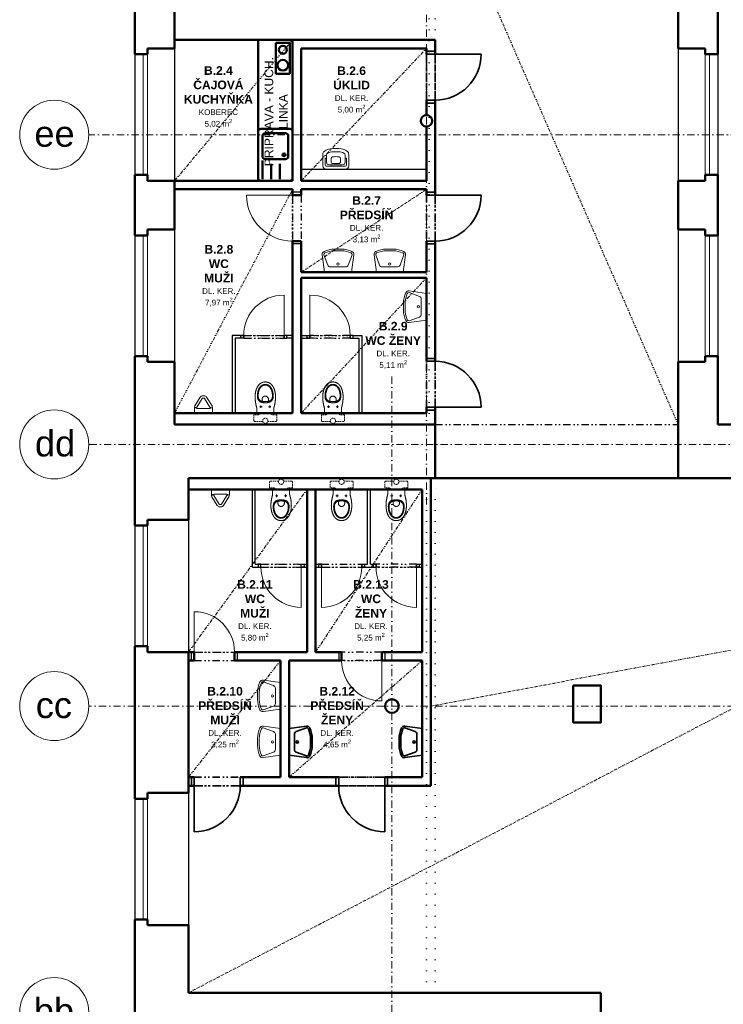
# Model space of a CAD drawing. Header units: millimetres. Extents: x 887082 to 1346431, y -219716 to -98064.
# Tile 19 of 37: x 1058884 to 1071109, y -171246 to -154126. Entities that reach past the tile are written whole.
import ezdxf

# ---------------------------------------------------------------- set-up
doc = ezdxf.new("R2010")
doc.units = ezdxf.units.MM
doc.header["$LTSCALE"] = 10
for name, pattern in [('DASHDOT', [25.4, 12.7, -6.35, 0, -6.35]), ('DASHED', [19.05, 12.7, -6.35]), ('DIVIDE', [31.75, 12.7, -6.35, 0, -6.35, 0, -6.35]), ('DIVIDE2', [15.875, 6.35, -3.175, 0, -3.175, 0, -3.175]), ('DOT', [6.35, 0, -6.35])]:
    doc.linetypes.add(name, pattern=pattern)
for name, color, linetype, lineweight in [('CKBB0_12', 84, 'Continuous', 9), ('CKDVERE_', 7, 'Continuous', 15), ('CKDVERE_NADROVINOU', 1, 'DIVIDE', 18), ('CKDVERE_ZARUBNE_LISOVANE', 7, 'Continuous', 25), ('CKOKNA', 1, 'Continuous', 9), ('CKSTENY_OSY', 1, 'DASHDOT', 15), ('CKSTENY_REZ', 6, 'Continuous', 50), ('CKTEXTY_MALE', 3, 'Continuous', 25), ('CKTEXTY_STREDNI', 6, 'Continuous', 50), ('S-GRID-IDEN', 7, 'Continuous', 9), ('TP_bourané_kce', 7, 'DOT', 15), ('TP_podhledy', 1, 'DIVIDE2', 15)]:
    doc.layers.add(name, color=color, linetype=linetype, lineweight=lineweight)
doc.layers.add('CKDVERE_DORAZ', color=7, linetype='DOT', lineweight=25, plot=False)
doc.layers.add('TP_skryté_1', color=21, linetype='Continuous', lineweight=50, plot=False)
doc.layers.add('CKSTENY_NADROVINOU', color=7, linetype='DIVIDE')
doc.layers.add('CKSTENY_PODROVINOU', color=7, linetype='Continuous')
doc.styles.add('Arial_1', font='arial.ttf', dxfattribs={"height": 450})
doc.styles.add('TOP_ARIAL_CE', font='arial.ttf', dxfattribs={"height": 100})

# ---------------------------------------------------------------- blocks, each defined once
blk = doc.blocks.new('Pisoáry')
at = {"color": 0, "linetype": 'ByBlock', "lineweight": -2}
blk.add_lwpolyline([(211, 0), (-101, 0), (-101, -98, 0.131062), (-94, -124), (0, -276, 0.260841), (43, -300), (55, -300), (67, -300, 0.260841), (110, -276), (203, -124, 0.131062), (211, -98)], format="xyb", close=True, dxfattribs=at)
for points in [[(-80, -104, -0.464362), (-75, -85, -0.102113), (-42, -78), (55, -78), (151, -78, -0.102113), (184, -85, -0.464362), (190, -104)], [(-61, -81), (-61, -98, 0.138418), (-59, -103), (34, -255, 0.260841), (43, -260), (55, -260), (67, -260, 0.260841), (75, -255), (169, -103, 0.138418), (170, -98), (170, -81)]]:
    blk.add_lwpolyline(points, format="xyb", dxfattribs=at)
blk = doc.blocks.new('SANITEC - Závěsné klozety')
at = {"color": 0, "linetype": 'ByBlock', "lineweight": -2}
for points in [[(-142, 0), (-146, 0), (-148, -2), (-148, -5), (-147, -77), (-147, -79), (-147, -80), (-148, -82), (-148, -84), (-148, -87), (-149, -89), (-149, -92), (-150, -94), (-151, -97), (-151, -100), (-152, -103), (-153, -107), (-154, -110), (-155, -114), (-156, -118), (-157, -122), (-158, -126), (-159, -130), (-160, -134), (-161, -139), (-162, -144), (-163, -148), (-164, -153), (-165, -158), (-166, -164), (-167, -169), (-168, -174), (-169, -180), (-170, -186), (-171, -192), (-172, -198), (-173, -204), (-173, -210), (-174, -216), (-175, -223), (-175, -229), (-176, -236), (-176, -243), (-177, -249), (-177, -256), (-177, -264), (-177, -271), (-178, -278), (-177, -282), (-177, -286), (-177, -290), (-177, -295), (-177, -299), (-177, -303), (-177, -307), (-176, -311), (-176, -316), (-176, -320), (-175, -324), (-175, -329), (-174, -333), (-174, -337), (-173, -341), (-172, -346), (-172, -350), (-171, -354), (-170, -359), (-169, -363), (-168, -367), (-168, -372), (-167, -376), (-166, -380), (-165, -384), (-163, -388), (-162, -393), (-161, -397), (-160, -401), (-158, -405), (-157, -409), (-156, -413), (-154, -417), (-153, -421), (-151, -425), (-149, -429), (-148, -433), (-146, -437), (-144, -441), (-142, -445), (-141, -448), (-139, -452), (-137, -456), (-134, -459), (-132, -463), (-130, -466), (-128, -470), (-126, -473), (-123, -476), (-121, -479), (-118, -483), (-116, -486), (-113, -489), (-111, -492), (-108, -495), (-105, -498), (-102, -500), (-99, -503), (-96, -506), (-93, -508), (-90, -511), (-87, -513), (-84, -515), (-80, -517), (-77, -519), (-74, -521), (-70, -523), (-67, -525), (-63, -527), (-59, -529), (-55, -530), (-52, -532), (-48, -533), (-44, -534), (-40, -535), (-36, -536), (-31, -537), (-27, -538), (-23, -538), (-18, -539), (-14, -539), (-9, -540), (-5, -540), (0, -540), (5, -540), (9, -540), (14, -539), (18, -539), (23, -538), (27, -538), (31, -537), (36, -536), (40, -535), (44, -534), (48, -533), (52, -532), (55, -530), (59, -529), (63, -527), (67, -525), (70, -523), (74, -521), (77, -519), (80, -517), (84, -515), (87, -513), (90, -511), (93, -508), (96, -506), (99, -503), (102, -500), (105, -498), (108, -495), (111, -492), (113, -489), (116, -486), (118, -483), (121, -479), (123, -476), (126, -473), (128, -470), (130, -466), (132, -463), (134, -459), (137, -456), (139, -452), (141, -448), (142, -445), (144, -441), (146, -437), (148, -433), (149, -429), (151, -425), (153, -421), (154, -417), (156, -413), (157, -409), (158, -405), (160, -401), (161, -397), (162, -393), (163, -388), (165, -384), (166, -380), (167, -376), (168, -372), (168, -367), (169, -363), (170, -359), (171, -354), (172, -350), (172, -346), (173, -341), (174, -337), (174, -333), (175, -329), (175, -324), (176, -320), (176, -316), (176, -311), (177, -307), (177, -303), (177, -299), (177, -295), (177, -290), (177, -286), (177, -282), (178, -278), (178, -278), (177, -271), (177, -264), (177, -256), (177, -249), (176, -243), (176, -236), (175, -229), (175, -223), (174, -216), (173, -210), (173, -204), (172, -198), (171, -192), (170, -186), (169, -180), (168, -174), (167, -169), (166, -164), (165, -158), (164, -153), (163, -148), (162, -144), (161, -139), (160, -134), (159, -130), (158, -126), (157, -122), (156, -118), (155, -114), (154, -110), (153, -107), (152, -103), (151, -100), (151, -97), (150, -94), (149, -92), (149, -89), (148, -87), (148, -84), (148, -82), (147, -80), (147, -79), (147, -77), (148, -5), (148, -2), (146, 0), (142, 0), (0, 0)], [(-70, -106), (-70, -106), (-70, -106), (-71, -106), (-71, -106), (-71, -106), (-71, -105), (-71, -105), (-71, -105), (-71, -105), (-71, -105), (-71, -105), (-71, -105), (-71, -105), (-71, -104), (-72, -104), (-72, -104), (-72, -104), (-72, -104), (-72, -104), (-72, -104), (-72, -104), (-72, -104), (-72, -103), (-73, -103), (-73, -103), (-73, -103), (-73, -103), (-73, -103), (-73, -103), (-73, -103), (-73, -103), (-74, -103), (-74, -103), (-74, -103), (-74, -103), (-74, -102), (-74, -102), (-74, -102), (-75, -102), (-75, -102), (-75, -102), (-75, -102), (-75, -102), (-75, -102), (-75, -102), (-76, -102), (-76, -102), (-76, -102), (-76, -102), (-76, -102), (-76, -102), (-77, -102), (-77, -102), (-77, -102), (-77, -102), (-77, -102), (-77, -102), (-78, -102), (-78, -102), (-78, -102), (-78, -102), (-78, -102), (-78, -102), (-78, -102), (-79, -102), (-79, -102), (-79, -102), (-79, -102), (-79, -102), (-79, -102), (-79, -102), (-80, -102), (-80, -102), (-80, -102), (-80, -102), (-80, -102), (-80, -102), (-81, -102), (-81, -102), (-81, -102), (-81, -103), (-81, -103), (-81, -103), (-81, -103), (-81, -103), (-82, -103), (-82, -103), (-82, -103), (-82, -103), (-82, -103), (-82, -103), (-82, -103), (-83, -103), (-83, -104), (-83, -104), (-83, -104), (-83, -104), (-83, -104), (-83, -104), (-83, -104), (-83, -104), (-84, -104), (-84, -105), (-84, -105), (-84, -105), (-84, -105), (-84, -105), (-84, -105), (-84, -105), (-84, -105), (-84, -106), (-84, -106), (-85, -106), (-85, -106), (-85, -106), (-85, -106), (-85, -106), (-85, -107), (-85, -107), (-85, -107), (-85, -107), (-85, -107), (-85, -107), (-85, -107), (-85, -108), (-85, -108), (-85, -108), (-85, -108), (-85, -108), (-85, -108), (-85, -108), (-85, -109), (-85, -109), (-85, -109), (-86, -109), (-86, -109), (-86, -109), (-86, -110), (-86, -110), (-86, -110), (-86, -110), (-86, -110), (-86, -110), (-85, -110), (-85, -111), (-85, -111), (-85, -111), (-85, -111), (-85, -111), (-85, -111), (-85, -112), (-85, -112), (-85, -112), (-85, -112), (-85, -112), (-85, -112), (-85, -112), (-85, -113), (-85, -113), (-85, -113), (-85, -113), (-85, -113), (-85, -113), (-85, -113), (-85, -114), (-84, -114), (-84, -114), (-84, -114), (-84, -114), (-84, -114), (-84, -114), (-84, -114), (-84, -115), (-84, -115), (-84, -115), (-84, -115), (-83, -115), (-83, -115), (-83, -115), (-83, -115), (-83, -116), (-83, -116), (-83, -116), (-83, -116), (-83, -116), (-82, -116), (-82, -116), (-82, -116), (-82, -116), (-82, -116), (-82, -116), (-82, -117), (-82, -117), (-81, -117), (-81, -117), (-81, -117), (-81, -117), (-81, -117), (-81, -117), (-81, -117), (-80, -117), (-80, -117), (-80, -117), (-80, -117), (-80, -117), (-80, -117), (-80, -117), (-79, -117), (-79, -118), (-79, -118), (-79, -118), (-79, -118), (-79, -118), (-78, -118), (-78, -118), (-78, -118), (-78, -118), (-78, -118), (-78, -118), (-78, -118), (-77, -118), (-77, -118), (-77, -118), (-77, -118), (-77, -118), (-77, -118), (-76, -118), (-76, -118), (-76, -118), (-76, -118), (-76, -118), (-76, -117), (-76, -117), (-75, -117), (-75, -117), (-75, -117), (-75, -117), (-75, -117), (-75, -117), (-74, -117), (-74, -117), (-74, -117), (-74, -117), (-74, -117), (-74, -117), (-74, -117), (-74, -117), (-73, -117), (-73, -116), (-73, -116), (-73, -116), (-73, -116), (-73, -116), (-73, -116), (-72, -116), (-72, -116), (-72, -116), (-72, -116), (-72, -116), (-72, -115), (-72, -115), (-72, -115), (-72, -115), (-71, -115), (-71, -115), (-71, -115), (-71, -115), (-71, -114), (-71, -114), (-71, -114), (-71, -114), (-71, -114), (-71, -114), (-71, -114), (-71, -114), (-70, -113), (-70, -113), (-70, -113), (-70, -113), (-70, -113), (-70, -113), (-70, -113), (-70, -112), (-70, -112), (-70, -112), (-70, -112), (-70, -112), (-70, -112), (-70, -112), (-70, -111), (-70, -111), (-70, -111), (-70, -111), (-70, -111), (-70, -111), (-70, -111), (-70, -110), (-70, -110), (-70, -110), (-70, -110), (-70, -110), (-70, -110), (-70, -110), (-70, -109), (-70, -109), (-70, -109), (-70, -109), (-70, -109), (-70, -109), (-70, -108), (-70, -108), (-70, -108), (-70, -108), (-70, -108), (-70, -108), (-70, -108), (-70, -107), (-70, -107), (-70, -107), (-70, -107), (-70, -107), (-70, -107), (-70, -107), (-70, -106)], [(76, -118), (76, -118), (76, -118), (76, -118), (76, -118), (77, -118), (77, -118), (77, -118), (77, -118), (77, -118), (77, -118), (77, -118), (78, -118), (78, -118), (78, -118), (78, -118), (78, -118), (78, -118), (79, -118), (79, -118), (79, -118), (79, -118), (79, -118), (79, -117), (79, -117), (80, -117), (80, -117), (80, -117), (80, -117), (80, -117), (80, -117), (81, -117), (81, -117), (81, -117), (81, -117), (81, -117), (81, -117), (81, -117), (81, -117), (82, -117), (82, -116), (82, -116), (82, -116), (82, -116), (82, -116), (82, -116), (83, -116), (83, -116), (83, -116), (83, -116), (83, -116), (83, -115), (83, -115), (83, -115), (83, -115), (84, -115), (84, -115), (84, -115), (84, -115), (84, -114), (84, -114), (84, -114), (84, -114), (84, -114), (84, -114), (84, -114), (84, -114), (85, -113), (85, -113), (85, -113), (85, -113), (85, -113), (85, -113), (85, -113), (85, -112), (85, -112), (85, -112), (85, -112), (85, -112), (85, -112), (85, -112), (85, -111), (85, -111), (85, -111), (85, -111), (85, -111), (85, -111), (85, -111), (85, -110), (85, -110), (85, -110), (85, -110), (85, -110), (85, -110), (85, -110), (85, -109), (85, -109), (85, -109), (85, -109), (85, -109), (85, -109), (85, -108), (85, -108), (85, -108), (85, -108), (85, -108), (85, -108), (85, -108), (85, -107), (85, -107), (85, -107), (85, -107), (85, -107), (85, -107), (85, -107), (85, -106), (85, -106), (85, -106), (85, -106), (84, -106), (84, -106), (84, -106), (84, -105), (84, -105), (84, -105), (84, -105), (84, -105), (84, -105), (84, -105), (84, -105), (84, -104), (83, -104), (83, -104), (83, -104), (83, -104), (83, -104), (83, -104), (83, -104), (83, -104), (83, -103), (82, -103), (82, -103), (82, -103), (82, -103), (82, -103), (82, -103), (82, -103), (82, -103), (81, -103), (81, -103), (81, -103), (81, -103), (81, -102), (81, -102), (81, -102), (80, -102), (80, -102), (80, -102), (80, -102), (80, -102), (80, -102), (80, -102), (79, -102), (79, -102), (79, -102), (79, -102), (79, -102), (79, -102), (78, -102), (78, -102), (78, -102), (78, -102), (78, -102), (78, -102), (78, -102), (77, -102), (77, -102), (77, -102), (77, -102), (77, -102), (77, -102), (76, -102), (76, -102), (76, -102), (76, -102), (76, -102), (76, -102), (76, -102), (75, -102), (75, -102), (75, -102), (75, -102), (75, -102), (75, -102), (74, -102), (74, -102), (74, -102), (74, -103), (74, -103), (74, -103), (74, -103), (74, -103), (73, -103), (73, -103), (73, -103), (73, -103), (73, -103), (73, -103), (73, -103), (72, -103), (72, -104), (72, -104), (72, -104), (72, -104), (72, -104), (72, -104), (72, -104), (72, -104), (71, -104), (71, -105), (71, -105), (71, -105), (71, -105), (71, -105), (71, -105), (71, -105), (71, -105), (71, -106), (71, -106), (70, -106), (70, -106), (70, -106), (70, -106), (70, -106), (70, -107), (70, -107), (70, -107), (70, -107), (70, -107), (70, -107), (70, -107), (70, -108), (70, -108), (70, -108), (70, -108), (70, -108), (70, -108), (70, -108), (70, -109), (70, -109), (70, -109), (70, -109), (70, -109), (70, -109), (70, -110), (70, -110), (70, -110), (70, -110), (70, -110), (70, -110), (70, -110), (70, -111), (70, -111), (70, -111), (70, -111), (70, -111), (70, -111), (70, -112), (70, -112), (70, -112), (70, -112), (70, -112), (70, -112), (70, -112), (70, -113), (70, -113), (70, -113), (70, -113), (70, -113), (70, -113), (70, -113), (70, -114), (71, -114), (71, -114), (71, -114), (71, -114), (71, -114), (71, -114), (71, -114), (71, -115), (71, -115), (71, -115), (71, -115), (72, -115), (72, -115), (72, -115), (72, -115), (72, -116), (72, -116), (72, -116), (72, -116), (72, -116), (73, -116), (73, -116), (73, -116), (73, -116), (73, -116), (73, -116), (73, -117), (73, -117), (74, -117), (74, -117), (74, -117), (74, -117), (74, -117), (74, -117), (74, -117), (75, -117), (75, -117), (75, -117), (75, -117), (75, -117), (75, -117), (75, -117), (76, -117)], [(-95, -447), (-92, -450), (-90, -454), (-87, -457), (-84, -460), (-82, -463), (-79, -466), (-76, -469), (-73, -471), (-70, -474), (-66, -476), (-63, -479), (-60, -481), (-56, -483), (-53, -485), (-49, -487), (-46, -489), (-42, -490), (-38, -492), (-34, -493), (-30, -494), (-26, -495), (-22, -496), (-18, -497), (-13, -497), (-9, -498), (-5, -498), (0, -498), (5, -498), (9, -498), (13, -497), (18, -497), (22, -496), (26, -495), (30, -494), (34, -493), (38, -492), (42, -490), (46, -489), (49, -487), (53, -485), (56, -483), (60, -481), (63, -479), (66, -476), (70, -474), (73, -471), (76, -469), (79, -466), (82, -463), (84, -460), (87, -457), (90, -454), (92, -450), (95, -447), (97, -443), (100, -440), (102, -436), (104, -433), (106, -429), (108, -425), (110, -421), (112, -417), (114, -413), (116, -409), (118, -405), (119, -401), (121, -397), (122, -392), (124, -388), (125, -384), (126, -380), (127, -375), (129, -371), (130, -366), (131, -362), (132, -357), (132, -353), (133, -348), (134, -344), (135, -339), (135, -335), (136, -330), (136, -326), (136, -321), (136, -321), (137, -318), (137, -314), (137, -310), (137, -306), (137, -302), (138, -298), (138, -295), (137, -291), (137, -287), (137, -283), (137, -280), (137, -276), (136, -272), (136, -269), (135, -265), (134, -262), (134, -258), (133, -255), (132, -252), (131, -248), (130, -245), (129, -242), (127, -239), (126, -236), (124, -232), (123, -229), (121, -227), (119, -224), (117, -221), (115, -218), (113, -216), (110, -213), (108, -210), (105, -208), (103, -206), (100, -203), (97, -201), (93, -199), (90, -197), (86, -195), (83, -193), (79, -192), (75, -190), (71, -189), (66, -187), (62, -186), (57, -185), (52, -183), (47, -182), (42, -182), (37, -181), (31, -180), (25, -180), (19, -179), (13, -179), (7, -179), (0, -179), (0, -179), (-7, -179), (-13, -179), (-19, -179), (-25, -180), (-31, -180), (-37, -181), (-42, -182), (-47, -182), (-52, -183), (-57, -185), (-62, -186), (-66, -187), (-71, -189), (-75, -190), (-79, -192), (-83, -193), (-86, -195), (-90, -197), (-93, -199), (-97, -201), (-100, -203), (-103, -206), (-105, -208), (-108, -210), (-110, -213), (-113, -216), (-115, -218), (-117, -221), (-119, -224), (-121, -227), (-123, -229), (-124, -232), (-126, -236), (-127, -239), (-129, -242), (-130, -245), (-131, -248), (-132, -252), (-133, -255), (-134, -258), (-134, -262), (-135, -265), (-136, -269), (-136, -272), (-137, -276), (-137, -280), (-137, -283), (-137, -287), (-137, -291), (-138, -295), (-138, -298), (-137, -302), (-137, -306), (-137, -310), (-137, -314), (-137, -318), (-136, -321), (-136, -321), (-136, -326), (-136, -330), (-135, -335), (-135, -339), (-134, -344), (-133, -348), (-132, -353), (-132, -357), (-131, -362), (-130, -366), (-129, -371), (-127, -375), (-126, -380), (-125, -384), (-124, -388), (-122, -392), (-121, -397), (-119, -401), (-118, -405), (-116, -409), (-114, -413), (-112, -417), (-110, -421), (-108, -425), (-106, -429), (-104, -433), (-102, -436), (-100, -440), (-97, -443)], [(-94, -222), (-91, -220), (-88, -218), (-85, -216), (-81, -214), (-78, -212), (-74, -210), (-70, -209), (-66, -207), (-62, -206), (-57, -204), (-52, -203), (-47, -202), (-42, -201), (-37, -200), (-31, -199), (-25, -199), (-19, -198), (-13, -198), (-7, -198), (0, -198), (7, -198), (13, -198), (19, -198), (25, -199), (31, -199), (37, -200), (42, -201), (47, -202), (52, -203), (57, -204), (62, -206), (66, -207), (70, -209), (74, -210), (78, -212), (81, -214), (85, -216), (88, -218), (91, -220), (94, -222), (97, -225), (100, -227), (102, -230), (104, -232), (106, -235), (108, -238), (110, -241), (112, -244), (114, -246), (115, -250), (117, -253), (118, -256), (119, -259), (120, -262), (121, -266), (122, -269), (122, -272), (123, -276), (124, -279), (124, -283), (124, -287), (125, -290), (125, -294), (125, -298), (125, -301), (125, -305), (125, -309), (125, -313), (125, -317), (124, -320), (124, -324), (124, -329), (123, -333), (123, -337), (122, -342), (121, -346), (121, -351), (120, -355), (119, -360), (118, -364), (117, -368), (116, -373), (115, -377), (113, -381), (112, -386), (111, -390), (109, -394), (107, -398), (106, -403), (104, -407), (102, -411), (100, -415), (98, -419), (96, -423), (94, -426), (92, -430), (89, -434), (87, -437), (85, -441), (82, -444), (79, -447), (77, -450), (74, -454), (71, -456), (68, -459), (65, -462), (62, -465), (59, -467), (55, -470), (52, -472), (48, -474), (45, -476), (41, -478), (38, -479), (34, -481), (30, -482), (26, -483), (22, -484), (18, -485), (13, -486), (9, -486), (5, -486), (0, -486), (-5, -486), (-9, -486), (-13, -486), (-18, -485), (-22, -484), (-26, -483), (-30, -482), (-34, -481), (-38, -479), (-41, -478), (-45, -476), (-48, -474), (-52, -472), (-55, -470), (-59, -467), (-62, -465), (-65, -462), (-68, -459), (-71, -456), (-74, -454), (-77, -450), (-79, -447), (-82, -444), (-85, -441), (-87, -437), (-89, -434), (-92, -430), (-94, -426), (-96, -423), (-98, -419), (-100, -415), (-102, -411), (-104, -407), (-106, -403), (-107, -398), (-109, -394), (-111, -390), (-112, -386), (-113, -381), (-115, -377), (-116, -373), (-117, -368), (-118, -364), (-119, -360), (-120, -355), (-121, -351), (-121, -346), (-122, -342), (-123, -337), (-123, -333), (-124, -329), (-124, -324), (-124, -320), (-125, -317), (-125, -313), (-125, -309), (-125, -305), (-125, -301), (-125, -298), (-125, -294), (-125, -290), (-124, -287), (-124, -283), (-124, -279), (-123, -276), (-122, -272), (-122, -269), (-121, -266), (-120, -262), (-119, -259), (-118, -256), (-117, -253), (-115, -250), (-114, -246), (-112, -244), (-110, -241), (-108, -238), (-106, -235), (-104, -232), (-102, -230), (-100, -227), (-97, -225)], [(0, -197), (-7, -198), (-13, -198), (-19, -198), (-25, -199), (-31, -200), (-36, -201), (-40, -202), (-44, -203), (-48, -205), (-51, -206), (-53, -209), (-55, -211), (-56, -214), (-56, -217), (-56, -222), (-56, -228), (-56, -233), (-56, -238), (-55, -242), (-55, -247), (-54, -251), (-52, -256), (-51, -260), (-49, -264), (-48, -267), (-46, -271), (-43, -274), (-41, -277), (-38, -280), (-36, -282), (-33, -284), (-29, -286), (-26, -288), (-22, -290), (-18, -291), (-14, -292), (-10, -293), (-5, -293), (0, -293), (5, -293), (10, -293), (14, -292), (18, -291), (22, -290), (26, -288), (29, -286), (33, -284), (36, -282), (38, -279), (41, -276), (43, -273), (46, -270), (48, -266), (49, -263), (51, -259), (52, -255), (54, -251), (55, -246), (55, -242), (56, -237), (56, -232), (56, -227), (56, -222), (56, -217), (56, -214), (55, -211), (53, -209), (51, -206), (48, -205), (44, -203), (40, -202), (36, -201), (31, -200), (25, -199), (19, -198), (13, -198), (7, -198)]]:
    blk.add_lwpolyline(points, close=True, dxfattribs=at)
for points in [[(-99, -110), (-56, -110)], [(-78, -132), (-78, -88)], [(-70, -110), (-70, -110)], [(56, -110), (99, -110)], [(78, -132), (78, -88)], [(85, -110), (85, -110)], [(-178, -278), (-178, -278)], [(0, -498), (0, -498)], [(0, -540), (0, -540)]]:
    blk.add_lwpolyline(points, dxfattribs=at)
blk = doc.blocks.new('Umyvadla')
at = {"color": 0, "linetype": 'ByBlock', "lineweight": -2}
for points in [[(337, -400), (213, -400, -0.109772), (33, -360, -0.336902), (1, -299), (43, 0), (507, 0), (549, -299, -0.336902), (517, -360, -0.109772), (337, -400)], [(337, -370, 0.109772), (504, -333, 0.340178), (520, -303), (454, -123, 0.315159), (407, -90), (143, -90, 0.315159), (96, -123), (30, -303, 0.340178), (46, -333, 0.109772), (213, -370), (337, -370)]]:
    blk.add_lwpolyline(points, format="xyb", close=True, dxfattribs=at)
blk.add_circle((275, -140), 20, dxfattribs=at)
blk = doc.blocks.new('*U64')
at = {"color": 0, "linetype": 'ByBlock', "lineweight": -2}
for points in [[(0, -60), (0, -261, 0.234328), (24, -309, 0.16397), (175, -360), (275, -360, 0.16397), (426, -309, 0.234328), (450, -261), (450, -60, 0.414214), (390, 0), (60, 0, 0.414214)], [(275, -302), (175, -302, -0.118112), (84, -281, -0.282291), (62, -245), (62, -125, -0.414214), (112, -75), (337, -75, -0.414214), (387, -125), (387, -245, -0.282291), (366, -281, -0.118112)], [(285, -214, 0.367201), (305, -189), (305, -124, 0.414214), (280, -99), (170, -99, 0.414214), (145, -124), (145, -189, 0.367201), (165, -214, 0.081747)]]:
    blk.add_lwpolyline(points, format="xyb", close=True, dxfattribs=at)
blk.add_lwpolyline([(62, -192), (38, -192), (38, -80, -0.414214), (68, -50), (382, -50, -0.414214), (412, -80), (412, -192), (387, -192)], format="xyb", dxfattribs=at)
blk = doc.blocks.new('Dřezy s odkapem')
at = {"color": 0, "linetype": 'ByBlock', "lineweight": -2}
for p, q in [((-609, 375), (-875, 375)), ((-875, 225), (-609, 225)), ((-550, 75), (-875, 75))]:
    blk.add_line(p, q, dxfattribs=at)
for points in [[(-900, 50), (-900, 550, -0.414214), (-850, 600), (-50, 600, -0.414214), (0, 550), (0, 50, -0.414214), (-50, 0), (-850, 0, -0.414214)], [(-475, 525), (-125, 525, -0.414214), (-75, 475), (-75, 125, -0.414214), (-125, 75), (-475, 75, -0.414214), (-525, 125), (-525, 475, -0.414214)]]:
    blk.add_lwpolyline(points, format="xyb", close=True, dxfattribs=at)
blk.add_circle((-450, 450), 25, dxfattribs=at)
blk = doc.blocks.new('dvouplotýnkový vařič')
at = {"color": 0, "linetype": 'ByBlock', "lineweight": -2}
for p, q in [((0, 0), (0, 540)), ((0, 540), (240, 540)), ((240, 540), (240, 0)), ((240, 0), (0, 0))]:
    blk.add_line(p, q, dxfattribs=at)
for centre, radius in [((120, 392), 93.4), ((120, 124), 70.1)]:
    blk.add_circle(centre, radius, dxfattribs=at)

msp = doc.modelspace()

# ---------------------------------------------------------------- linework, layer by layer
at = {"layer": 'CKBB0_12', "color": 252, "linetype": 'DASHED', "lineweight": 15, "ltscale": 0.2}
for points in [[(1063151, -160966), (1063043, -160966), (1063043, -160991), (1063032, -160991), (1063032, -160998), (1062951, -160998), (1062951, -161096, 0.414214), (1062966, -161111), (1063107, -161111, 0.797724), (1063195, -161111, 0.48148), (1063151, -161056, 0.48148), (1063107, -161111, 0.797724), (1063195, -161111), (1063336, -161111, 0.414214), (1063351, -161096), (1063351, -160998), (1063270, -160998), (1063270, -160991), (1063259, -160991), (1063259, -160966), (1063151, -160966)], [(1064326, -160966), (1064218, -160966), (1064218, -160991), (1064207, -160991), (1064207, -160998), (1064126, -160998), (1064126, -161096, 0.414214), (1064141, -161111), (1064282, -161111, 0.797724), (1064370, -161111, 0.48148), (1064326, -161056, 0.48148), (1064282, -161111, 0.797724), (1064370, -161111), (1064511, -161111, 0.414214), (1064526, -161096), (1064526, -160998), (1064445, -160998), (1064445, -160991), (1064434, -160991), (1064434, -160966), (1064326, -160966)], [(1063426, -162296), (1063318, -162296), (1063318, -162271), (1063307, -162271), (1063307, -162264), (1063226, -162264), (1063226, -162166, -0.414214), (1063241, -162151), (1063382, -162151, -0.797724), (1063470, -162151, -0.48148), (1063426, -162206, -0.48148), (1063382, -162151, -0.797724), (1063470, -162151), (1063611, -162151, -0.414214), (1063626, -162166), (1063626, -162264), (1063545, -162264), (1063545, -162271), (1063534, -162271), (1063534, -162296), (1063426, -162296)], [(1064476, -162296), (1064368, -162296), (1064368, -162271), (1064357, -162271), (1064357, -162264), (1064276, -162264), (1064276, -162166, -0.414214), (1064291, -162151), (1064432, -162151, -0.797724), (1064520, -162151, -0.48148), (1064476, -162206, -0.48148), (1064432, -162151, -0.797724), (1064520, -162151), (1064661, -162151, -0.414214), (1064676, -162166), (1064676, -162264), (1064595, -162264), (1064595, -162271), (1064584, -162271), (1064584, -162296), (1064476, -162296)], [(1065426, -162296), (1065318, -162296), (1065318, -162271), (1065307, -162271), (1065307, -162264), (1065226, -162264), (1065226, -162166, -0.414214), (1065241, -162151), (1065382, -162151, -0.797724), (1065470, -162151, -0.48148), (1065426, -162206, -0.48148), (1065382, -162151, -0.797724), (1065470, -162151), (1065611, -162151, -0.414214), (1065626, -162166), (1065626, -162264), (1065545, -162264), (1065545, -162271), (1065534, -162271), (1065534, -162296), (1065426, -162296)]]:
    msp.add_lwpolyline(points, format="xyb", close=True, dxfattribs=at)
at = {"layer": 'CKDVERE_', "color": 252, "lineweight": 35}
for p, q in [((1066101, -154726), (1066901, -154726)), ((1066101, -157176), (1066901, -157176)), ((1066101, -160866), (1066901, -160866)), ((1061916, -167446), (1061916, -168246)), ((1065226, -167446), (1065226, -168246))]:
    msp.add_line(p, q, dxfattribs=at)
at = {"layer": 'CKDVERE_', "color": 252}
for p, q in [((1063626, -157176), (1062826, -157176)), ((1063476, -159616), (1063476, -158916)), ((1063926, -159616), (1063926, -158916)), ((1063776, -163646), (1063776, -164346)), ((1064126, -163646), (1064126, -164346)), ((1065776, -163646), (1065776, -164346)), ((1061916, -165121), (1061916, -164421)), ((1065176, -165271), (1065176, -165971))]:
    msp.add_line(p, q, dxfattribs=at)
at = {"layer": 'CKDVERE_', "color": 252, "lineweight": 35}
for centre, start, end in [((1066101, -154726), 270, 0), ((1066101, -157176), 270, 0), ((1066101, -160866), 0, 90), ((1061916, -167446), 270, 0), ((1065226, -167446), 180, 270)]:
    msp.add_arc(centre, 800, start, end, dxfattribs=at)
at = {"layer": 'CKDVERE_', "color": 252}
for centre, radius, start, end in [((1063626, -157176), 800, 180, 270), ((1063476, -159616), 700, 90, 180), ((1063926, -159616), 700, 0, 90), ((1063776, -163646), 700, 180, 270), ((1064126, -163646), 700, 270, 0), ((1065776, -163646), 700, 180, 270), ((1061916, -165121), 700, 0, 90), ((1065176, -165271), 700, 180, 270)]:
    msp.add_arc(centre, radius, start, end, dxfattribs=at)
at = {"layer": 'CKDVERE_DORAZ', "color": 252, "lineweight": 35}
for p, q in [((1066101, -154676), (1066101, -155576)), ((1066101, -157126), (1066101, -158026)), ((1066101, -160916), (1066101, -160016)), ((1061866, -167446), (1062766, -167446)), ((1065276, -167446), (1064376, -167446))]:
    msp.add_line(p, q, dxfattribs=at)
at = {"layer": 'CKDVERE_DORAZ', "color": 252}
for p, q in [((1063626, -157126), (1063626, -158026)), ((1063526, -159616), (1062726, -159616)), ((1063876, -159616), (1064676, -159616)), ((1063826, -163646), (1063026, -163646)), ((1064076, -163646), (1064876, -163646)), ((1065826, -163646), (1065026, -163646)), ((1061866, -165121), (1062666, -165121)), ((1065226, -165271), (1064426, -165271))]:
    msp.add_line(p, q, dxfattribs=at)
at = {"layer": 'CKDVERE_NADROVINOU', "color": 252, "lineweight": 35}
for p, q in [((1065951, -154726), (1065951, -155526)), ((1066101, -154726), (1066101, -155526)), ((1065951, -157176), (1065951, -157976)), ((1066101, -157176), (1066101, -157976)), ((1065951, -160866), (1065951, -160066)), ((1066101, -160866), (1066101, -160066)), ((1061916, -167296), (1062716, -167296)), ((1065226, -167296), (1064426, -167296)), ((1061916, -167446), (1062716, -167446)), ((1065226, -167446), (1064426, -167446))]:
    msp.add_line(p, q, dxfattribs=at)
at = {"layer": 'CKDVERE_NADROVINOU', "color": 252}
for p, q in [((1063626, -157176), (1063626, -157976)), ((1063776, -157176), (1063776, -157976)), ((1063476, -159616), (1062776, -159616)), ((1063476, -159666), (1062776, -159666)), ((1063926, -159616), (1064626, -159616)), ((1063926, -159666), (1064626, -159666)), ((1063776, -163596), (1063076, -163596)), ((1063776, -163646), (1063076, -163646)), ((1064126, -163596), (1064826, -163596)), ((1064126, -163646), (1064826, -163646)), ((1065776, -163596), (1065076, -163596)), ((1065776, -163646), (1065076, -163646)), ((1061916, -165121), (1062616, -165121)), ((1065176, -165121), (1064476, -165121)), ((1061916, -165271), (1062616, -165271)), ((1065176, -165271), (1064476, -165271))]:
    msp.add_line(p, q, dxfattribs=at)
at = {"layer": 'CKDVERE_ZARUBNE_LISOVANE', "color": 252, "lineweight": 35}
for p, q in [((1065951, -154726), (1065951, -154676)), ((1065951, -154676), (1066101, -154676)), ((1066101, -154726), (1065951, -154726)), ((1066101, -154676), (1066101, -154726)), ((1066101, -155526), (1065951, -155526)), ((1065951, -155526), (1065951, -155576)), ((1065951, -155576), (1066101, -155576)), ((1066101, -155576), (1066101, -155526)), ((1065951, -157176), (1065951, -157126)), ((1065951, -157126), (1066101, -157126)), ((1066101, -157126), (1066101, -157176)), ((1066101, -157176), (1065951, -157176)), ((1066101, -157976), (1065951, -157976)), ((1065951, -157976), (1065951, -158026)), ((1066101, -158026), (1066101, -157976)), ((1065951, -158026), (1066101, -158026)), ((1065951, -160066), (1065951, -160016)), ((1065951, -160016), (1066101, -160016)), ((1066101, -160066), (1065951, -160066)), ((1066101, -160016), (1066101, -160066)), ((1066101, -160866), (1065951, -160866)), ((1065951, -160866), (1065951, -160916)), ((1065951, -160916), (1066101, -160916)), ((1066101, -160916), (1066101, -160866)), ((1061916, -167296), (1061866, -167296)), ((1061866, -167296), (1061866, -167446)), ((1061916, -167446), (1061916, -167296)), ((1062716, -167446), (1062716, -167296)), ((1062716, -167296), (1062766, -167296)), ((1062766, -167296), (1062766, -167446)), ((1064426, -167296), (1064376, -167296)), ((1064376, -167296), (1064376, -167446)), ((1064426, -167446), (1064426, -167296)), ((1065226, -167446), (1065226, -167296)), ((1065226, -167296), (1065276, -167296)), ((1065276, -167296), (1065276, -167446)), ((1061866, -167446), (1061916, -167446)), ((1062766, -167446), (1062716, -167446)), ((1064376, -167446), (1064426, -167446)), ((1065276, -167446), (1065226, -167446))]:
    msp.add_line(p, q, dxfattribs=at)
at = {"layer": 'CKDVERE_ZARUBNE_LISOVANE', "color": 252}
for p, q in [((1063626, -157126), (1063626, -157176)), ((1063776, -157126), (1063626, -157126)), ((1063776, -157176), (1063776, -157126)), ((1063626, -157176), (1063776, -157176)), ((1063626, -158026), (1063626, -157976)), ((1063626, -157976), (1063776, -157976)), ((1063776, -157976), (1063776, -158026)), ((1063776, -158026), (1063626, -158026)), ((1062726, -159616), (1062776, -159616)), ((1062726, -159666), (1062726, -159616)), ((1062776, -159666), (1062726, -159666)), ((1062776, -159616), (1062776, -159666)), ((1063526, -159616), (1063476, -159616)), ((1063476, -159616), (1063476, -159666)), ((1063476, -159666), (1063526, -159666)), ((1063526, -159666), (1063526, -159616)), ((1063876, -159616), (1063926, -159616)), ((1063876, -159666), (1063876, -159616)), ((1063926, -159666), (1063876, -159666)), ((1063926, -159616), (1063926, -159666)), ((1064676, -159616), (1064626, -159616)), ((1064626, -159616), (1064626, -159666)), ((1064626, -159666), (1064676, -159666)), ((1064676, -159666), (1064676, -159616)), ((1063076, -163596), (1063026, -163596)), ((1063026, -163596), (1063026, -163646)), ((1063026, -163646), (1063076, -163646)), ((1063076, -163646), (1063076, -163596)), ((1063776, -163646), (1063776, -163596)), ((1063776, -163596), (1063826, -163596)), ((1063826, -163646), (1063776, -163646)), ((1063826, -163596), (1063826, -163646)), ((1064126, -163596), (1064076, -163596)), ((1064076, -163596), (1064076, -163646)), ((1064076, -163646), (1064126, -163646)), ((1064126, -163646), (1064126, -163596)), ((1064826, -163646), (1064826, -163596)), ((1064826, -163596), (1064876, -163596)), ((1064876, -163646), (1064826, -163646)), ((1064876, -163596), (1064876, -163646)), ((1065076, -163596), (1065026, -163596)), ((1065026, -163596), (1065026, -163646)), ((1065026, -163646), (1065076, -163646)), ((1065076, -163646), (1065076, -163596)), ((1065776, -163646), (1065776, -163596)), ((1065776, -163596), (1065826, -163596)), ((1065826, -163646), (1065776, -163646)), ((1065826, -163596), (1065826, -163646)), ((1061866, -165121), (1061916, -165121)), ((1061866, -165271), (1061866, -165121)), ((1061916, -165121), (1061916, -165271)), ((1062666, -165121), (1062616, -165121)), ((1062616, -165121), (1062616, -165271)), ((1062666, -165271), (1062666, -165121)), ((1064476, -165121), (1064426, -165121)), ((1064426, -165121), (1064426, -165271)), ((1064476, -165271), (1064476, -165121)), ((1065176, -165271), (1065176, -165121)), ((1065176, -165121), (1065226, -165121)), ((1065226, -165121), (1065226, -165271)), ((1061916, -165271), (1061866, -165271)), ((1062616, -165271), (1062666, -165271)), ((1064426, -165271), (1064476, -165271)), ((1065226, -165271), (1065176, -165271))]:
    msp.add_line(p, q, dxfattribs=at)
at = {"layer": 'CKOKNA', "color": 252}
for p, q in [((1061031, -154726), (1061031, -156826)), ((1061106, -154726), (1061106, -156826)), ((1070796, -154726), (1070796, -156826)), ((1070871, -154726), (1070871, -156826)), ((1061031, -157876), (1061031, -159976)), ((1061106, -157876), (1061106, -159976)), ((1070796, -157876), (1070796, -159976)), ((1070871, -157876), (1070871, -159976)), ((1061031, -162921), (1061031, -165021)), ((1061106, -162921), (1061106, -165021)), ((1061031, -167671), (1061031, -169771)), ((1061106, -167671), (1061106, -169771))]:
    msp.add_line(p, q, dxfattribs=at)
at = {"layer": 'CKSTENY_NADROVINOU', "color": 252, "lineweight": 35}
for p, q in [((1065951, -155526), (1065951, -154726)), ((1066101, -155526), (1066101, -154726)), ((1065951, -157176), (1065951, -157976)), ((1066101, -157176), (1066101, -157976)), ((1065951, -160866), (1065951, -160066)), ((1066101, -160866), (1066101, -160066)), ((1061916, -167296), (1062716, -167296)), ((1064426, -167296), (1065226, -167296)), ((1061916, -167446), (1062716, -167446)), ((1064426, -167446), (1065226, -167446))]:
    msp.add_line(p, q, dxfattribs=at)
at = {"layer": 'CKSTENY_NADROVINOU', "color": 252}
for p, q in [((1063626, -157176), (1063626, -157976)), ((1063776, -157176), (1063776, -157976)), ((1062776, -159616), (1063476, -159616)), ((1062776, -159666), (1063476, -159666)), ((1064626, -159616), (1063926, -159616)), ((1064626, -159666), (1063926, -159666)), ((1066101, -161166), (1070326, -161166)), ((1066101, -162096), (1070326, -162096)), ((1063076, -163596), (1063776, -163596)), ((1063076, -163646), (1063776, -163646)), ((1064126, -163596), (1064826, -163596)), ((1064126, -163646), (1064826, -163646)), ((1065776, -163596), (1065076, -163596)), ((1065776, -163646), (1065076, -163646)), ((1061916, -165121), (1062616, -165121)), ((1065176, -165121), (1064476, -165121)), ((1061916, -165271), (1062616, -165271)), ((1065176, -165271), (1064476, -165271))]:
    msp.add_line(p, q, dxfattribs=at)
at = {"layer": 'CKSTENY_OSY', "color": 252}
msp.add_line((1065951, -162556), (1065951, -139716), dxfattribs=at)
at = {"layer": 'CKSTENY_OSY', "color": 252, "lineweight": 5}
for p, q in [((1072894, -156126), (1060084, -156126)), ((1065351, -160332), (1065351, -178828)), ((1089951, -161511), (1060084, -161511)), ((1089351, -166061), (1060084, -166061))]:
    msp.add_line(p, q, dxfattribs=at)
at = {"layer": 'CKSTENY_PODROVINOU', "color": 252}
for p, q in [((1060886, -154726), (1060886, -156826)), ((1061576, -154626), (1061576, -156926)), ((1070326, -154626), (1070326, -156926)), ((1071016, -154726), (1071016, -156826)), ((1063776, -156726), (1065951, -156726)), ((1061576, -157776), (1061576, -160076)), ((1070326, -157776), (1070326, -160076)), ((1060886, -157876), (1060886, -159976)), ((1071016, -157876), (1071016, -159976)), ((1062576, -159616), (1062576, -160966)), ((1062776, -159616), (1062576, -159616)), ((1062626, -159666), (1062626, -160966)), ((1062776, -159666), (1062626, -159666)), ((1062776, -159666), (1062776, -159616)), ((1063476, -159666), (1063476, -159616)), ((1063626, -159616), (1063526, -159616)), ((1063626, -159666), (1063526, -159666)), ((1063776, -159616), (1063926, -159616)), ((1063776, -159666), (1063926, -159666)), ((1063926, -159666), (1063926, -159616)), ((1064626, -159666), (1064626, -159616)), ((1064676, -159616), (1064826, -159616)), ((1064676, -159666), (1064776, -159666)), ((1064776, -159666), (1064776, -160966)), ((1064826, -159616), (1064826, -160966)), ((1062926, -163646), (1062926, -162296)), ((1062976, -163596), (1062976, -162296)), ((1064926, -163596), (1064926, -162296)), ((1064976, -163596), (1064976, -162296)), ((1060886, -162921), (1060886, -165021)), ((1061816, -162821), (1061816, -165121)), ((1062926, -163646), (1063076, -163646)), ((1062976, -163596), (1063076, -163596)), ((1063076, -163646), (1063076, -163596)), ((1063776, -163646), (1063776, -163596)), ((1063776, -163596), (1063876, -163596)), ((1063776, -163646), (1063876, -163646)), ((1064026, -163596), (1064126, -163596)), ((1064026, -163646), (1064126, -163646)), ((1064126, -163596), (1064126, -163646)), ((1064826, -163596), (1064826, -163646)), ((1064826, -163596), (1064926, -163596)), ((1064826, -163646), (1065076, -163646)), ((1064976, -163596), (1065076, -163596)), ((1065076, -163596), (1065076, -163646)), ((1065776, -163596), (1065876, -163596)), ((1065776, -163596), (1065776, -163646)), ((1065776, -163646), (1065876, -163646)), ((1061816, -167571), (1061816, -169871)), ((1060886, -167671), (1060886, -169771))]:
    msp.add_line(p, q, dxfattribs=at)
at = {"layer": 'CKSTENY_REZ', "color": 252}
for p, q in [((1060886, -153676), (1060886, -154726)), ((1071016, -153676), (1071016, -154726)), ((1061576, -153776), (1061576, -154626)), ((1070326, -153776), (1070326, -154626)), ((1063626, -154476), (1066101, -154476)), ((1063626, -154476), (1063626, -156926)), ((1066101, -154476), (1066101, -154726)), ((1061106, -154726), (1060886, -154726)), ((1061576, -154626), (1061106, -154626)), ((1061106, -154626), (1061106, -154726)), ((1063776, -154626), (1065951, -154626)), ((1063776, -154626), (1063776, -156926)), ((1065951, -154626), (1065951, -154726)), ((1070326, -154626), (1070796, -154626)), ((1070796, -154626), (1070796, -154726)), ((1070796, -154726), (1071016, -154726)), ((1065951, -155526), (1065951, -155786)), ((1066101, -155526), (1066101, -157176)), ((1065951, -155986), (1065951, -156926)), ((1061106, -156826), (1060886, -156826)), ((1060886, -156826), (1060886, -157876)), ((1061106, -156926), (1061106, -156826)), ((1061576, -156926), (1061106, -156926)), ((1061576, -156926), (1061576, -157776)), ((1061576, -156926), (1063626, -156926)), ((1063776, -156926), (1065951, -156926)), ((1070326, -156926), (1070796, -156926)), ((1070326, -156926), (1070326, -157776)), ((1070796, -156826), (1071016, -156826)), ((1070796, -156926), (1070796, -156826)), ((1071016, -156826), (1071016, -157876)), ((1061576, -157076), (1063626, -157076)), ((1063626, -157076), (1063626, -157176)), ((1063776, -157076), (1065951, -157076)), ((1063776, -157076), (1063776, -157176)), ((1065951, -157076), (1065951, -157176)), ((1063626, -157176), (1063776, -157176)), ((1061576, -157776), (1061106, -157776)), ((1061106, -157776), (1061106, -157876)), ((1070326, -157776), (1070796, -157776)), ((1070796, -157776), (1070796, -157876)), ((1061106, -157876), (1060886, -157876)), ((1063626, -157976), (1063776, -157976)), ((1063626, -157976), (1063626, -160966)), ((1063776, -157976), (1063776, -158516)), ((1065951, -157976), (1065951, -158516)), ((1066101, -157976), (1066101, -160066)), ((1070796, -157876), (1071016, -157876)), ((1063776, -158516), (1065951, -158516)), ((1063776, -158616), (1063776, -160966)), ((1063776, -158616), (1065951, -158616)), ((1065951, -158616), (1065951, -160066)), ((1060886, -159976), (1060886, -162921)), ((1061106, -159976), (1060886, -159976)), ((1061106, -160076), (1061106, -159976)), ((1070796, -159976), (1071016, -159976)), ((1070796, -160076), (1070796, -159976)), ((1071016, -159976), (1071016, -161166)), ((1061576, -160076), (1061106, -160076)), ((1061576, -160076), (1061576, -161166)), ((1070326, -160076), (1070326, -162096)), ((1070326, -160076), (1070796, -160076)), ((1065951, -160866), (1065951, -160966)), ((1066101, -160866), (1066101, -161166)), ((1063626, -160966), (1061576, -160966)), ((1065951, -160966), (1063776, -160966)), ((1066101, -161166), (1061576, -161166)), ((1066101, -162096), (1066101, -161166)), ((1072711, -161166), (1071016, -161166)), ((1061816, -162821), (1061816, -162096)), ((1061816, -162096), (1066101, -162096)), ((1066026, -167446), (1066026, -162096)), ((1072611, -162096), (1070326, -162096)), ((1061816, -162296), (1065876, -162296)), ((1063876, -165121), (1063876, -162296)), ((1064026, -165121), (1064026, -162296)), ((1065876, -165121), (1065876, -162296)), ((1060886, -162921), (1061106, -162921)), ((1061816, -162821), (1061106, -162821)), ((1061106, -162821), (1061106, -162921)), ((1061106, -165021), (1060886, -165021)), ((1060886, -165021), (1060886, -167671)), ((1061106, -165121), (1061106, -165021)), ((1061816, -165121), (1061106, -165121)), ((1061816, -165121), (1061816, -167571)), ((1061816, -165121), (1061916, -165121)), ((1061916, -165121), (1061916, -165271)), ((1062616, -165121), (1062616, -165271)), ((1062616, -165121), (1063876, -165121)), ((1064026, -165121), (1064476, -165121)), ((1064476, -165271), (1064476, -165121)), ((1065176, -165121), (1065876, -165121)), ((1065176, -165271), (1065176, -165121)), ((1061816, -165271), (1061916, -165271)), ((1062616, -165271), (1063416, -165271)), ((1063416, -165271), (1063416, -167296)), ((1063566, -165271), (1063566, -167296)), ((1063566, -165271), (1064476, -165271)), ((1065176, -165271), (1065876, -165271)), ((1065876, -167296), (1065876, -165271)), ((1061816, -167296), (1061916, -167296)), ((1062716, -167296), (1063416, -167296)), ((1063566, -167296), (1064426, -167296)), ((1065226, -167296), (1065876, -167296)), ((1061816, -167571), (1061106, -167571)), ((1061106, -167571), (1061106, -167671)), ((1061816, -167446), (1061916, -167446)), ((1062716, -167446), (1064426, -167446)), ((1065226, -167446), (1066026, -167446)), ((1061106, -167671), (1060886, -167671)), ((1060886, -169771), (1060886, -172421)), ((1061106, -169771), (1060886, -169771)), ((1061106, -169871), (1061106, -169771)), ((1061816, -169871), (1061106, -169871)), ((1061816, -169871), (1061816, -171046)), ((1068981, -171046), (1061816, -171046)), ((1068981, -171801), (1068981, -171046))]:
    msp.add_line(p, q, dxfattribs=at)
at = {"layer": 'CKSTENY_REZ', "color": 252, "lineweight": 35}
for p, q in [((1065951, -154726), (1066101, -154726)), ((1065951, -155526), (1066101, -155526)), ((1065951, -157176), (1066101, -157176)), ((1065951, -157976), (1066101, -157976)), ((1065951, -160066), (1066101, -160066)), ((1065951, -160866), (1066101, -160866)), ((1061916, -167446), (1061916, -167296)), ((1062716, -167446), (1062716, -167296)), ((1064426, -167296), (1064426, -167446)), ((1065226, -167296), (1065226, -167446))]:
    msp.add_line(p, q, dxfattribs=at)
at = {"layer": 'CKSTENY_REZ', "color": 252}
msp.add_lwpolyline([(1068501, -165706), (1068981, -165706), (1068981, -166346), (1068501, -166346)], close=True, dxfattribs=at)
for centre, radius in [((1065951, -155886), 100), ((1065351, -166061), 120)]:
    msp.add_circle(centre, radius, dxfattribs=at)
at = {"layer": 'S-GRID-IDEN', "color": 252}
for centre in [(1059484, -156126), (1059484, -161511), (1059484, -166061), (1059484, -171381)]:
    msp.add_circle(centre, 600, dxfattribs=at)
at = {"layer": 'TP_bourané_kce', "color": 252, "ltscale": 3}
for p, q in [((1066001, -161166), (1066001, -153726)), ((1066101, -161166), (1066101, -153726)), ((1065951, -171046), (1065951, -162096)), ((1066101, -171046), (1066101, -162096))]:
    msp.add_line(p, q, dxfattribs=at)
at = {"layer": 'TP_podhledy', "color": 252}
for p, q in [((1061576, -141156), (1070326, -161166)), ((1061576, -156926), (1063626, -154476)), ((1063776, -156926), (1065951, -154626)), ((1061576, -160966), (1063626, -157076)), ((1063776, -158516), (1065951, -157076)), ((1063776, -160966), (1065951, -158616)), ((1066026, -166061), (1087341, -162096)), ((1061816, -165121), (1063876, -162296)), ((1064026, -165121), (1065876, -162296)), ((1061816, -167296), (1063416, -165271)), ((1063566, -167296), (1065876, -165271)), ((1061816, -171046), (1071351, -166061))]:
    msp.add_line(p, q, dxfattribs=at)
at = {"layer": 'TP_skryté_1', "color": 252}
for p, q in [((1063626, -154476), (1061576, -154476)), ((1063026, -154476), (1063026, -156926)), ((1063026, -154476), (1063626, -154476)), ((1070326, -162096), (1066101, -162096))]:
    msp.add_line(p, q, dxfattribs=at)

# ---------------------------------------------------------------- block references
at = {"layer": 'CKBB0_12', "color": 252}
for name, p, rotation in [('*U64', (1064601, -156726), 179.9999999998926), ('Pisoáry', (1062131, -160966), 180)]:
    msp.add_blockref(name, p, dxfattribs=dict(at, rotation=rotation))
at = {"layer": 'CKBB0_12', "color": 252, "xscale": -1}
for name, p, rotation in [('Umyvadla', (1064139, -158516), 180), ('Umyvadla', (1065039, -158516), 180), ('Umyvadla', (1065951, -159392), 270), ('SANITEC - Závěsné klozety', (1063151, -160966), 180), ('SANITEC - Závěsné klozety', (1064326, -160966), 180), ('Umyvadla', (1063416, -166159), 270), ('Umyvadla', (1063416, -166959), 270)]:
    msp.add_blockref(name, p, dxfattribs=dict(at, rotation=rotation))
msp.add_blockref('Pisoáry', (1062426, -162296), dxfattribs=at)
at = {"layer": 'CKBB0_12', "color": 252}
for p in [(1063426, -162296), (1064476, -162296), (1065426, -162296)]:
    msp.add_blockref('SANITEC - Závěsné klozety', p, dxfattribs=at)
at = {"layer": 'CKBB0_12', "color": 252, "lineweight": 35, "rotation": 89.99999999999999}
msp.add_blockref('Umyvadla', (1063566, -166959), dxfattribs=at)
at = {"layer": 'CKBB0_12', "color": 252, "lineweight": 35, "xscale": -1, "rotation": 270}
msp.add_blockref('Umyvadla', (1065876, -166959), dxfattribs=at)
at = {"layer": 'TP_skryté_1', "color": 252, "xscale": -1}
for name, p, rotation in [('dvouplotýnkový vařič', (1063336, -154526), 180), ('Dřezy s odkapem', (1063026, -156026), 269.9999999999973)]:
    msp.add_blockref(name, p, dxfattribs=dict(at, rotation=rotation))

# ---------------------------------------------------------------- texts
at = {"layer": 'CKTEXTY_MALE', "color": 252, "insert": (1063338, -155725), "char_height": 150, "width": 2101.15, "attachment_point": 5, "rotation": 90, "style": 'TOP_ARIAL_CE'}
msp.add_mtext('\\A1;PŘÍPRAVA - KUCH. LINKA', dxfattribs=at)
at = {"layer": 'CKTEXTY_STREDNI', "color": 252, "char_height": 150, "width": 1346.36, "attachment_point": 5, "rotation": 0, "style": 'TOP_ARIAL_CE'}
for s, insert in [('\\A1;{\\fArial|b1|i0|c238|p34;B.2.4\\PČAJOVÁ KUCHYŇKA} {\\H0.6667x;\\PKOBEREC\\P5,02 m\\H0.7x;\\S2^ ;}', (1062336, -155470)), ('\\A1;{\\fArial|b1|i0|c238|p34;B.2.6\\PÚKLID} {\\H0.6667x;\\PDL. KER.\\P5,00 m\\H0.7x;\\S2^ ;}', (1064650, -155349)), ('\\A1;{\\fArial|b1|i0|c238|p34;B.2.7\\PPŘEDSÍŇ} {\\H0.6667x;\\PDL. KER.\\P3,13 m\\H0.7x;\\S2^ ;}', (1064911, -157605)), ('\\A1;{\\fArial|b1|i0|c238|p34;B.2.8\\PWC \\PMUŽI} {\\H0.6667x;\\PDL. KER.\\P7,97 m\\H0.7x;\\S2^ ;}', (1062344, -158579)), ('\\A1;{\\fArial|b1|i0|c238|p34;B.2.9\\PWC ŽENY} {\\H0.6667x;\\PDL. KER.\\P5,11 m\\H0.7x;\\S2^ ;}', (1065373, -159790)), ('\\A1;{\\fArial|b1|i0|c238|p34;B.2.11\\PWC \\PMUŽI} {\\H0.6667x;\\PDL. KER.\\P5,80 m\\H0.7x;\\S2^ ;}', (1062970, -164406)), ('\\A1;{\\fArial|b1|i0|c238|p34;B.2.13\\PWC \\PŽENY} {\\H0.6667x;\\PDL. KER.\\P5,25 m\\H0.7x;\\S2^ ;}', (1064987, -164406)), ('\\A1;{\\fArial|b1|i0|c238|p34;B.2.10\\PPŘEDSÍŇ MUŽI} {\\H0.6667x;\\PDL. KER.\\P3,25 m\\H0.7x;\\S2^ ;}', (1062451, -166263)), ('\\A1;{\\fArial|b1|i0|c238|p34;B.2.12\\PPŘEDSÍŇ ŽENY} {\\H0.6667x;\\PDL. KER.\\P4,65 m\\H0.7x;\\S2^ ;}', (1064399, -166263))]:
    msp.add_mtext(s, dxfattribs=dict(at, insert=insert))
at = {"layer": 'S-GRID-IDEN', "color": 252, "linetype": 'Continuous', "style": 'Arial_1'}
for s, p in [('ee', (1059139, -156335)), ('dd', (1059149, -161720)), ('cc', (1059163, -166270)), ('bb', (1059130, -171590))]:
    msp.add_text(s, height=450, dxfattribs=at).set_placement(p)

doc.saveas('drawing.dxf')
